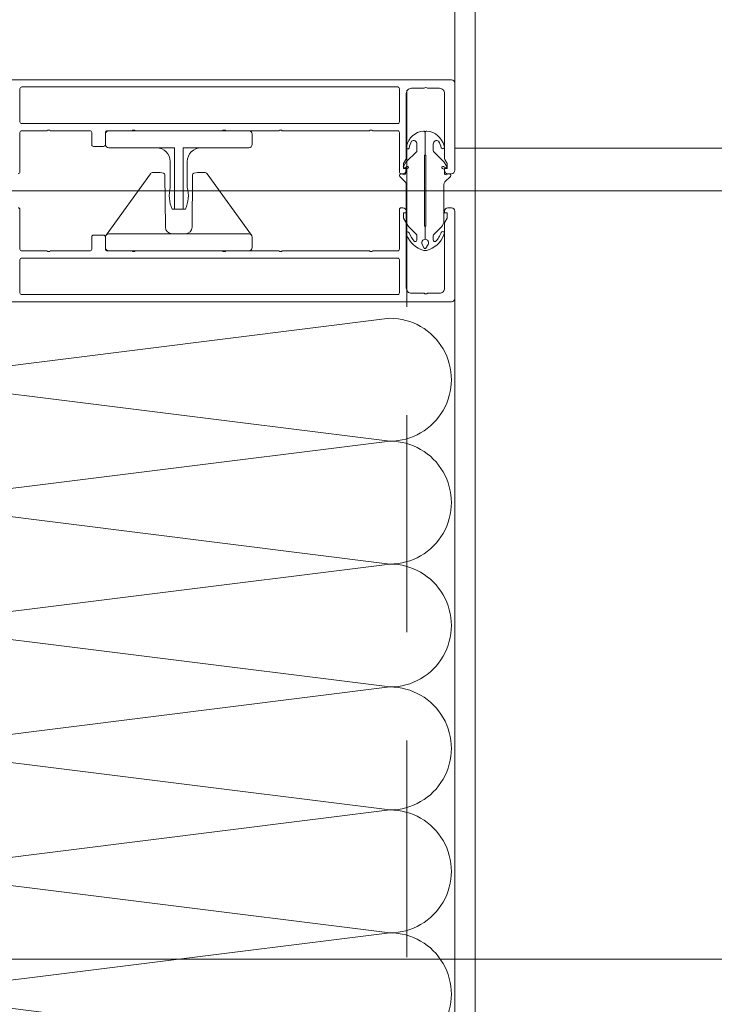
# Model space of a CAD drawing. Header units: millimetres. Extents: x 144573 to 336993, y 74252 to 247042.
# Tile 73 of 256: x 146828 to 147031, y 186442 to 186730. Entities that reach past the tile are written whole.
import ezdxf

# ---------------------------------------------------------------- set-up
doc = ezdxf.new("R2010")
doc.units = ezdxf.units.MM
doc.linetypes.add('ČERCHOVANÁ', pattern=[25.4, 12.7, -6.35, 0, -6.35])
doc.linetypes.add('ČÁRKOVANÁ', pattern=[19.05, 12.7, -6.35])
for name, color, linetype, lineweight in [('FASÁDA DETAILNÍ', 255, 'Continuous', 0), ('NOVA', 255, 'Continuous', 0), ('OSY', 255, 'Continuous', 0)]:
    doc.layers.add(name, color=color, linetype=linetype, lineweight=lineweight)

# ---------------------------------------------------------------- blocks, each defined once
blk = doc.blocks.new('236134_0100_s_v')
for points in [[(22.8, -23), (22.8, -5), (42, -5, 0.414214), (43, -4), (43, -1, 0.414214), (42, 0), (1, 0, 0.414214), (0, -1), (0, -4, 0.414214), (1, -5), (20.2, -5), (20.2, -23)], [(15, -5, -0.414214), (19, -9), (19, -16.57, 0.165764), (19.53, -23), (23.47, -23, 0.165764), (24, -16.57), (24, -9, -0.414214), (28, -5)]]:
    blk.add_lwpolyline(points, format="xyb")
blk = doc.blocks.new('236134_0200_s_v')
for points in [[(19.58, 5, -0.41166), (17.58, 6.98), (17.45, 22.25, 0.344217), (17.07, 22.73), (16, 23), (14, 23, 0.240828), (13.19, 22.59), (0.19, 4.59)], [(23.42, 5, 0.41166), (25.42, 6.98), (25.55, 22.25, -0.344217), (25.93, 22.73), (27, 23), (29, 23, -0.240828), (29.81, 22.59), (42.81, 4.59)]]:
    blk.add_lwpolyline(points, format="xyb")
blk.add_lwpolyline([(42, 5), (1, 5, 0.414214), (0, 4), (0, 1, 0.414214), (1, 0), (42, 0, 0.414214), (43, 1), (43, 4, 0.414214)], format="xyb", close=True)
blk = doc.blocks.new('244748_a')
blk.add_lwpolyline([(8.32, -1.69, 0.082248), (6.34, -0.9, -1.09695), (6.94, -0.1, -0.315353), (11.26, -5.15, -0.480529), (10.87, -5.64), (4.27, -5.64), (4.08, -5.45), (-16.53, -5.45), (-16.72, -5.64), (-20.43, -5.64, 0.574019), (-21.93, -4.78), (-22.99, -5.4, 0.524827), (-22.99, -5.9), (-21.93, -6.52, 0.574021), (-20.43, -5.66), (-16.72, -5.66), (-16.53, -5.85), (4.08, -5.85), (4.27, -5.66), (10.87, -5.66, -0.480529), (11.26, -6.15, -0.326229), (6.88, -11.09, -1.09695), (6.28, -10.3, 0.081457), (8.32, -9.61, 0.599203), (7.48, -8.05), (5.52, -8.05, 0.198965), (5.17, -8.2), (2.22, -11.15), (0.93, -12.01, -0.738038), (0.51, -11.62), (0.87, -11, 1), (0.35, -10.7), (0, -11.3), (-0.98, -11.3, 0.619205), (-1.45, -12.06), (-1.28, -12.43, -0.808139), (-2.04, -13.04), (-3.63, -11.44, 0.198906), (-4.34, -11.15), (-14.99, -11.15, -0.198936), (-16.76, -10.42), (-18.98, -8.2, 0.198942), (-19.33, -8.05), (-20.67, -8.05, 0.500217), (-21.09, -8.73, 0.122037), (-18.5, -10.27, -1.093735), (-19.1, -11.07, -0.240768), (-23.7, -6.07, -0.106226), (-23.7, -5.23, -0.256232), (-19, -0.13, -1.093735), (-18.4, -0.92, 0.116856), (-21.09, -2.57, 0.500217), (-20.67, -3.25), (-19.33, -3.25, 0.198942), (-18.98, -3.1), (-16.75, -0.88, -0.198936), (-14.99, -0.15), (-4.34, -0.15, 0.198907), (-3.63, 0.14), (-2.04, 1.74, -0.808139), (-1.28, 1.13), (-1.45, 0.76, 0.619205), (-0.98, 0), (0, 0), (0.35, -0.6, 1), (0.87, -0.3), (0.51, 0.32, -0.738038), (0.93, 0.71), (2.22, -0.15), (5.17, -3.1, 0.198965), (5.52, -3.25), (7.48, -3.25, 0.599203)], format="xyb", close=True)
blk = doc.blocks.new('*U1335')
for points in [[(0, 0, 0.414243), (0.1, 0.1), (0, 0.9, -1.0001), (0.2, 0.9), (0.1, 0.1, 0.414228), (0.2, 0, 0.414228)], [(0.2, 0, 0.414243), (0.3, 0.1), (0.2, 0.9, -1.0001), (0.4, 0.9), (0.3, 0.1, 0.414228), (0.4, 0, 0.414228)], [(0.4, 0, 0.414243), (0.5, 0.1), (0.4, 0.9, -1.0001), (0.6, 0.9), (0.5, 0.1, 0.414228), (0.6, 0, 0.414228)], [(0.6, 0, 0.414243), (0.7, 0.1), (0.6, 0.9, -1.0001), (0.8, 0.9), (0.7, 0.1, 0.414228), (0.8, 0, 0.414228)], [(0.8, 0, 0.414243), (0.9, 0.1), (0.8, 0.9, -1.0001), (1, 0.9), (0.9, 0.1, 0.414228), (1, 0, 0.414228)], [(1, 0, 0.414243), (1.1, 0.1), (1, 0.9, -1.0001), (1.2, 0.9), (1.1, 0.1, 0.414228), (1.2, 0, 0.414228)]]:
    blk.add_lwpolyline(points, format="xyb")

msp = doc.modelspace()

# ---------------------------------------------------------------- linework, layer by layer
at = {"layer": 'FASÁDA DETAILNÍ'}
for p, q in [((146955.48, 188598.759), (146955.48, 186711.759)), ((146701.534, 186680.259), (147069.771, 186680.259)), ((146701.534, 186680.259), (147069.771, 186680.259))]:
    msp.add_line(p, q, dxfattribs=at)
at = {"layer": 'FASÁDA DETAILNÍ', "linetype": 'ČÁRKOVANÁ', "ltscale": 5}
msp.add_lwpolyline([(173081.48, 174835.259), (146941.48, 174835.259), (146941.48, 198075.259), (173081.48, 198075.259)], close=True, dxfattribs=at)
at = {"layer": 'FASÁDA DETAILNÍ'}
msp.add_lwpolyline([(173061.48, 174855.259), (146961.48, 174855.259), (146961.48, 198055.259), (173061.48, 198055.259)], close=True, dxfattribs=at)
for points in [[(146827.68, 186685.259, 0.4142136), (146828.18, 186685.759), (146828.18, 186697.359, -0.4142136), (146828.68, 186697.859), (146836.08, 186697.859, -0.3999851), (146837.08, 186697.859), (146848.68, 186697.859, -0.4142136), (146849.18, 186697.359), (146849.18, 186693.759, 0.4142136), (146849.68, 186693.259), (146852.68, 186693.259, 0.4142136), (146853.18, 186693.759), (146853.18, 186697.359, -0.4142136), (146853.68, 186697.859), (146860.98, 186697.859, -0.38324), (146861.98, 186697.859), (146887.48, 186697.859, -0.38324), (146888.48, 186697.859), (146903.98, 186697.859, -0.38324), (146904.98, 186697.859), (146930.48, 186697.859, -0.38324), (146931.48, 186697.859), (146938.78, 186697.859, -0.4142136), (146939.28, 186697.359), (146939.28, 186685.759, 0.4142136), (146939.78, 186685.259), (146940.28, 186685.259, 0.4142136), (146941.28, 186686.259), (146941.28, 186686.759), (146940.48, 186686.759), (146940.48, 186688.259), (146941.146, 186689.412, 0.1169365), (146941.28, 186689.912), (146941.28, 186708.767, -0.4142315), (146942.78, 186710.267), (146946.49, 186710.267, -0.3999851), (146947.49, 186710.267), (146950.98, 186710.267, -0.4142315), (146952.48, 186708.767), (146952.48, 186689.912, 0.1169365), (146952.614, 186689.412), (146953.28, 186688.259), (146953.28, 186686.759), (146952.48, 186686.759), (146952.48, 186686.259, 0.4142136), (146953.48, 186685.259), (146954.48, 186685.259, 0.4142136), (146955.48, 186686.259), (146955.48, 186711.759, 0.4142135), (146954.48, 186712.759), (146954.48, 186712.759), (146805.98, 186712.759, 0.4142136)], [(146827.68, 186685.259, 0.4142136), (146828.18, 186685.759), (146828.18, 186697.359, -0.4142136), (146828.68, 186697.859), (146836.08, 186697.859, -0.3999851), (146837.08, 186697.859), (146848.68, 186697.859, -0.4142136), (146849.18, 186697.359), (146849.18, 186693.759, 0.4142136), (146849.68, 186693.259), (146852.68, 186693.259, 0.4142136), (146853.18, 186693.759), (146853.18, 186697.359, -0.4142136), (146853.68, 186697.859), (146860.98, 186697.859, -0.38324), (146861.98, 186697.859), (146887.48, 186697.859, -0.38324), (146888.48, 186697.859), (146903.98, 186697.859, -0.38324), (146904.98, 186697.859), (146930.48, 186697.859, -0.38324), (146931.48, 186697.859), (146938.78, 186697.859, -0.4142136), (146939.28, 186697.359), (146939.28, 186685.759, 0.4142136), (146939.78, 186685.259), (146940.28, 186685.259, 0.4142136), (146941.28, 186686.259), (146941.28, 186686.759), (146940.48, 186686.759), (146940.48, 186688.259), (146941.146, 186689.412, 0.1169365), (146941.28, 186689.912), (146941.28, 186708.767, -0.4142315), (146942.78, 186710.267), (146946.49, 186710.267, -0.3999851), (146947.49, 186710.267), (146950.98, 186710.267, -0.4142315), (146952.48, 186708.767), (146952.48, 186689.912, 0.1169365), (146952.614, 186689.412), (146953.28, 186688.259), (146953.28, 186686.759), (146952.48, 186686.759), (146952.48, 186686.259, 0.4142136), (146953.48, 186685.259), (146954.48, 186685.259, 0.4142136), (146955.48, 186686.259), (146955.48, 186711.759, 0.4142135), (146954.48, 186712.759), (146954.48, 186712.759), (146805.98, 186712.759, 0.4142136)], [(146827.68, 186675.259, -0.4142136), (146828.18, 186674.759), (146828.18, 186663.159, 0.4142136), (146828.68, 186662.659), (146836.08, 186662.659, 0.3999851), (146837.08, 186662.659), (146848.68, 186662.659, 0.4142136), (146849.18, 186663.159), (146849.18, 186666.759, -0.4142136), (146849.68, 186667.259), (146852.68, 186667.259, -0.4142136), (146853.18, 186666.759), (146853.18, 186663.159, 0.4142136), (146853.68, 186662.659), (146860.98, 186662.659, 0.38324), (146861.98, 186662.659), (146887.48, 186662.659, 0.38324), (146888.48, 186662.659), (146903.98, 186662.659, 0.38324), (146904.98, 186662.659), (146930.48, 186662.659, 0.38324), (146931.48, 186662.659), (146938.78, 186662.659, 0.4142136), (146939.28, 186663.159), (146939.28, 186674.759, -0.4142136), (146939.78, 186675.259), (146940.28, 186675.259, -0.4142136), (146941.28, 186674.259), (146941.28, 186673.759), (146940.48, 186673.759), (146940.48, 186672.259), (146941.146, 186671.105, -0.1169365), (146941.28, 186670.605), (146941.28, 186651.75, 0.4142315), (146942.78, 186650.25), (146946.49, 186650.25, 0.3999851), (146947.49, 186650.25), (146950.98, 186650.25, 0.4142315), (146952.48, 186651.75), (146952.48, 186670.605, -0.1169365), (146952.614, 186671.105), (146953.28, 186672.259), (146953.28, 186673.759), (146952.48, 186673.759), (146952.48, 186674.259, -0.4142136), (146953.48, 186675.259), (146954.48, 186675.259, -0.4142136), (146955.48, 186674.259), (146955.48, 186648.759, -0.4142135), (146954.48, 186647.759), (146954.48, 186647.759), (146805.98, 186647.759, -0.4142136)], [(146827.68, 186675.259, -0.4142136), (146828.18, 186674.759), (146828.18, 186663.159, 0.4142136), (146828.68, 186662.659), (146836.08, 186662.659, 0.3999851), (146837.08, 186662.659), (146848.68, 186662.659, 0.4142136), (146849.18, 186663.159), (146849.18, 186666.759, -0.4142136), (146849.68, 186667.259), (146852.68, 186667.259, -0.4142136), (146853.18, 186666.759), (146853.18, 186663.159, 0.4142136), (146853.68, 186662.659), (146860.98, 186662.659, 0.38324), (146861.98, 186662.659), (146887.48, 186662.659, 0.38324), (146888.48, 186662.659), (146903.98, 186662.659, 0.38324), (146904.98, 186662.659), (146930.48, 186662.659, 0.38324), (146931.48, 186662.659), (146938.78, 186662.659, 0.4142136), (146939.28, 186663.159), (146939.28, 186674.759, -0.4142136), (146939.78, 186675.259), (146940.28, 186675.259, -0.4142136), (146941.28, 186674.259), (146941.28, 186673.759), (146940.48, 186673.759), (146940.48, 186672.259), (146941.146, 186671.105, -0.1169365), (146941.28, 186670.605), (146941.28, 186651.75, 0.4142315), (146942.78, 186650.25), (146946.49, 186650.25, 0.3999851), (146947.49, 186650.25), (146950.98, 186650.25, 0.4142315), (146952.48, 186651.75), (146952.48, 186670.605, -0.1169365), (146952.614, 186671.105), (146953.28, 186672.259), (146953.28, 186673.759), (146952.48, 186673.759), (146952.48, 186674.259, -0.4142136), (146953.48, 186675.259), (146954.48, 186675.259, -0.4142136), (146955.48, 186674.259), (146955.48, 186648.759, -0.4142135), (146954.48, 186647.759), (146954.48, 186647.759), (146805.98, 186647.759, -0.4142136)]]:
    msp.add_lwpolyline(points, format="xyb", dxfattribs=at)
for points in [[(146828.68, 186710.659), (146938.78, 186710.659, -0.4142136), (146939.28, 186710.159), (146939.28, 186700.459, -0.4142136), (146938.78, 186699.959), (146828.68, 186699.959, -0.4142136), (146828.18, 186700.459), (146828.18, 186710.159, -0.4142136), (146828.68, 186710.659)], [(146828.68, 186710.659), (146938.78, 186710.659, -0.4142136), (146939.28, 186710.159), (146939.28, 186700.459, -0.4142136), (146938.78, 186699.959), (146828.68, 186699.959, -0.4142136), (146828.18, 186700.459), (146828.18, 186710.159, -0.4142136), (146828.68, 186710.659)], [(146828.68, 186649.859), (146938.78, 186649.859, 0.4142136), (146939.28, 186650.359), (146939.28, 186660.059, 0.4142136), (146938.78, 186660.559), (146828.68, 186660.559, 0.4142136), (146828.18, 186660.059), (146828.18, 186650.359, 0.4142136), (146828.68, 186649.859)], [(146828.68, 186649.859), (146938.78, 186649.859, 0.4142136), (146939.28, 186650.359), (146939.28, 186660.059, 0.4142136), (146938.78, 186660.559), (146828.68, 186660.559, 0.4142136), (146828.18, 186660.059), (146828.18, 186650.359, 0.4142136), (146828.68, 186649.859)]]:
    msp.add_lwpolyline(points, format="xyb", close=True, dxfattribs=at)
msp.add_lwpolyline([(146955.48, 186261.759), (146955.48, 186648.759)], dxfattribs=at)
at = {"layer": 'NOVA'}
msp.add_line((147261.48, 186692.759), (146955.48, 186692.759), dxfattribs=at)
at = {"layer": 'OSY', "linetype": 'ČERCHOVANÁ', "ltscale": 25}
msp.add_line((173748.036, 186455.259), (146109.064, 186455.259), dxfattribs=at)

# ---------------------------------------------------------------- block references
at = {"layer": 'FASÁDA DETAILNÍ'}
for name, p in [('236134_0100_s_v', (146853.18, 186697.859)), ('236134_0100_s_v', (146853.18, 186697.859)), ('236134_0200_s_v', (146853.18, 186662.659)), ('236134_0200_s_v', (146853.18, 186662.659))]:
    msp.add_blockref(name, p, dxfattribs=at)
at = {"layer": 'FASÁDA DETAILNÍ', "xscale": -1, "rotation": 270}
msp.add_blockref('244748_a', (146952.441, 186686.481), dxfattribs=at)
msp.add_blockref('244748_a', (146952.441, 186686.481), dxfattribs=at)
at = {"layer": 'FASÁDA DETAILNÍ', "xscale": 179.9999932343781, "yscale": 179.9999932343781, "zscale": 179.9999932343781, "rotation": 270}
msp.add_blockref('*U1335', (146774.48, 186642.932), dxfattribs=at)
msp.add_blockref('*U1335', (146774.48, 186642.932), dxfattribs=at)

doc.saveas('drawing.dxf')
